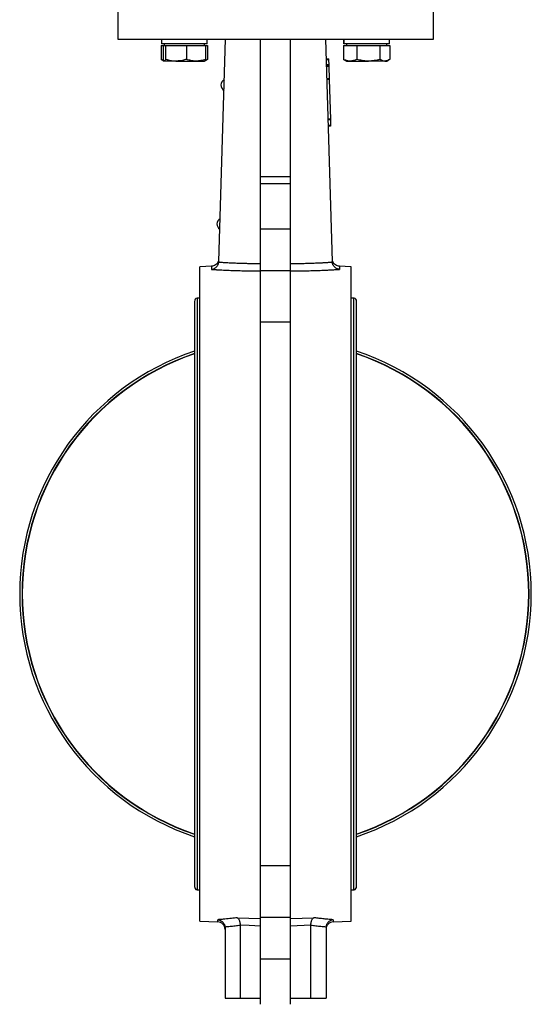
# Model space of a CAD drawing. Header units: millimetres. Extents: x 183 to 1403, y 24 to 1305.
# Tile 3 of 31: x 205 to 408, y 352 to 741. Entities that reach past the tile are written whole.
import ezdxf

# ---------------------------------------------------------------- set-up
doc = ezdxf.new("R2010")
doc.units = ezdxf.units.MM

msp = doc.modelspace()

# ---------------------------------------------------------------- linework, layer by layer
at = {"color": 7, "linetype": 'Continuous', "lineweight": 25}
for p, q in [((244.08, 749.12), (244.08, 733.62)), ((369.08, 733.62), (369.08, 749.12)), ((244.08, 733.62), (369.08, 733.62)), ((261.46, 733.62), (261.46, 731.82)), ((279.56, 731.82), (279.56, 733.62)), ((284.12, 645.65), (286.81, 733.62)), ((300.58, 679.33), (300.58, 733.62)), ((312.58, 679.33), (312.58, 733.62)), ((326.34, 733.62), (329.03, 645.65)), ((333.59, 733.62), (333.59, 731.82)), ((333.6, 731.82), (333.6, 733.62)), ((351.69, 731.82), (351.69, 733.62)), ((261.31, 731.22), (261.31, 725.68)), ((261.31, 731.22), (262.13, 731.22)), ((279.56, 731.82), (261.46, 731.82)), ((262.13, 731.22), (262.13, 725.68)), ((262.13, 731.22), (262.55, 731.22)), ((262.51, 731.82), (262.51, 731.22)), ((262.55, 731.22), (262.96, 731.22)), ((262.96, 731.22), (262.96, 725.68)), ((262.96, 731.22), (267.15, 731.22)), ((267.15, 731.22), (271.34, 731.22)), ((271.34, 731.22), (271.34, 725.68)), ((271.34, 731.22), (275.12, 731.22)), ((275.12, 731.22), (278.89, 731.22)), ((278.51, 731.22), (278.51, 731.82)), ((278.89, 731.22), (278.89, 725.68)), ((278.89, 731.22), (279.71, 731.22)), ((279.71, 731.22), (279.71, 725.68)), ((333.44, 731.22), (333.44, 725.68)), ((333.44, 731.22), (336.09, 731.22)), ((333.6, 731.82), (333.59, 731.82)), ((351.69, 731.82), (333.6, 731.82)), ((334.64, 731.82), (334.64, 731.22)), ((336.09, 731.22), (338.75, 731.22)), ((338.75, 731.22), (338.75, 725.68)), ((338.75, 731.22), (343.35, 731.22)), ((343.35, 731.22), (347.95, 731.22)), ((347.95, 731.22), (347.95, 725.68)), ((347.95, 731.22), (349.9, 731.22)), ((349.9, 731.22), (351.84, 731.22)), ((350.64, 731.22), (350.64, 731.82)), ((351.84, 731.22), (351.84, 725.68)), ((262.28, 725.29), (261.31, 725.68)), ((261.7, 725.44), (262.51, 724.97)), ((267.15, 724.97), (262.55, 724.97)), ((267.15, 724.97), (275.12, 724.97)), ((275.12, 724.97), (278.51, 724.97)), ((278.51, 724.97), (279.33, 725.44)), ((279.71, 725.68), (278.72, 725.24)), ((327.58, 725.84), (326.58, 725.81)), ((327.59, 725.51), (326.59, 725.48)), ((327.58, 725.84), (327.59, 725.51)), ((327.59, 725.51), (327.65, 723.51)), ((333.44, 725.68), (333.84, 725.5)), ((333.82, 725.44), (334.64, 724.97)), ((334.64, 724.97), (336.09, 724.97)), ((336.09, 724.97), (343.35, 724.97)), ((349.9, 724.97), (343.35, 724.97)), ((349.9, 724.97), (350.64, 724.97)), ((350.64, 724.97), (351.46, 725.44)), ((327.65, 723.51), (326.65, 723.48)), ((327.66, 723.18), (326.66, 723.15)), ((327.67, 722.84), (326.67, 722.81)), ((327.65, 723.51), (327.66, 723.18)), ((327.66, 723.18), (327.67, 722.84)), ((327.67, 722.84), (327.82, 718.01)), ((327.82, 718.01), (326.82, 717.98)), ((327.83, 717.68), (326.83, 717.65)), ((327.82, 718.01), (327.83, 717.68)), ((327.83, 717.68), (328.31, 702.02)), ((328.31, 702.02), (327.31, 701.98)), ((328.32, 701.69), (327.32, 701.66)), ((328.31, 702.02), (328.32, 701.69)), ((328.32, 701.69), (328.39, 699.52)), ((328.39, 699.52), (327.39, 699.49)), ((328.4, 699.19), (327.4, 699.16)), ((328.39, 699.52), (328.4, 699.19)), ((300.58, 679.33), (312.58, 679.33)), ((300.58, 676.51), (300.58, 679.33)), ((312.58, 676.51), (312.58, 679.33)), ((300.58, 676.51), (312.58, 676.51)), ((300.58, 658.64), (300.58, 676.51)), ((312.58, 658.64), (312.58, 676.51)), ((300.58, 658.64), (312.58, 658.64)), ((300.58, 642.14), (300.58, 658.64)), ((312.58, 642.14), (312.58, 658.64)), ((281.32, 643.8), (276.58, 643.62)), ((276.58, 384.62), (276.58, 643.62)), ((336.58, 643.62), (331.84, 643.8)), ((336.58, 514.12), (336.58, 643.62)), ((300.58, 642.14), (312.58, 642.14)), ((300.58, 621.64), (300.58, 642.14)), ((312.58, 621.64), (312.58, 642.14)), ((274.5, 629.87), (274.5, 398.37)), ((276.58, 631.22), (275.5, 631.22)), ((275.5, 631.22), (275.5, 397.02)), ((337.66, 631.22), (336.58, 631.22)), ((337.66, 397.02), (337.66, 631.22)), ((338.66, 398.37), (338.66, 629.87)), ((312.58, 621.64), (300.58, 621.64)), ((300.58, 406.6), (300.58, 621.64)), ((312.58, 406.6), (312.58, 621.64)), ((336.58, 384.62), (336.58, 514.12)), ((300.58, 406.6), (312.58, 406.6)), ((300.58, 386.1), (300.58, 406.6)), ((312.58, 386.1), (312.58, 406.6)), ((275.5, 397.02), (276.58, 397.02)), ((336.58, 397.02), (337.66, 397.02)), ((291.45, 386.01), (300.58, 385.66)), ((312.58, 386.1), (300.58, 386.1)), ((300.58, 369.6), (300.58, 386.1)), ((312.58, 369.6), (312.58, 386.1)), ((312.58, 385.66), (321.71, 386.01)), ((276.58, 384.62), (283.69, 384.35)), ((286.58, 382.09), (286.58, 354.12)), ((292.58, 382.94), (292.58, 354.12)), ((320.58, 383.01), (312.58, 382.7)), ((320.58, 354.12), (320.58, 382.94)), ((326.58, 382.09), (326.58, 354.12)), ((329.46, 384.35), (336.58, 384.62)), ((312.58, 369.6), (300.58, 369.6)), ((300.58, 351.73), (300.58, 369.6)), ((312.58, 351.73), (312.58, 369.6)), ((286.58, 354.12), (292.58, 354.12)), ((292.58, 354.12), (300.58, 354.12)), ((312.58, 354.12), (320.58, 354.12)), ((320.58, 354.12), (326.58, 354.12))]:
    msp.add_line(p, q, dxfattribs=at)
at = {"color": 8, "linetype": 'Continuous', "lineweight": 25}
for p, q in [((283.69, 384.35), (283.69, 385.21)), ((329.46, 385.21), (329.46, 384.35))]:
    msp.add_line(p, q, dxfattribs=at)
at = {"color": 7, "linetype": 'Continuous', "lineweight": 25, "flags": 128}
msp.add_lwpolyline([(300.58, 382.7), (296.1, 382.88), (292.58, 383.01)], dxfattribs=at)
at = {"color": 7, "linetype": 'Continuous', "lineweight": 25}
for centre, radius, start, end in [((287.38, 715.44), 2.4, 116.1169, 177.7628), ((287.38, 715.49), 2.4, 178.9523, 240.3789), ((285.8, 660.47), 2.4, 119.0332, 177.7628), ((285.8, 660.51), 2.4, 178.9523, 237.4627), ((275.91, 629.87), 1.41, 106.9423, 180), ((337.25, 629.87), 1.41, 0, 73.0577), ((306.58, 514.12), 101.3, 108.4625, 251.5375), ((306.58, 514.12), 100.38, 108.6387, 251.3613), ((306.58, 514.12), 100.28, 108.6566, 251.3434), ((306.58, 514.12), 101.3, 288.4625, 71.5375), ((306.58, 514.12), 100.38, 288.6387, 71.3613), ((306.58, 514.12), 100.28, 288.6566, 71.3434), ((275.91, 398.37), 1.41, 180, 253.0577), ((337.25, 398.37), 1.41, 286.9423, 0), ((283.58, 381.35), 3, 0, 87.8281), ((329.58, 381.35), 3, 92.1719, 180)]:
    msp.add_arc(centre, radius, start, end, dxfattribs=at)
for points, knots in [([(261.31, 725.68), (261.43, 725.59), (261.56, 725.49), (261.69, 725.45), (261.7, 725.45)], [0, 0, 0, 0, 0.928131, 1, 1, 1, 1]), ([(262.55, 724.97), (262.54, 724.97), (262.46, 724.98), (262.32, 725.13), (262.2, 725.5), (262.13, 725.68)], [0, 0, 0, 0, 0.070086, 0.530782, 1, 1, 1, 1]), ([(262.96, 725.68), (262.89, 725.48), (262.76, 725.08), (262.62, 725.01), (262.55, 724.97)], [0, 0, 0, 0, 0.495458, 1, 1, 1, 1]), ([(267.15, 724.97), (266.84, 724.97), (265.43, 725.01), (264.04, 725.39), (262.96, 725.68)], [0, 0, 0, 0, 0.214378, 1, 1, 1, 1]), ([(271.34, 725.68), (271.08, 725.6), (269.72, 725.18), (268.3, 725.06), (267.15, 724.97)], [0, 0, 0, 0, 0.188696, 1, 1, 1, 1]), ([(275.12, 724.97), (275.03, 724.97), (274.35, 724.98), (273.07, 725.13), (271.92, 725.5), (271.34, 725.68)], [0, 0, 0, 0, 0.070086, 0.530782, 1, 1, 1, 1]), ([(278.89, 725.68), (278.28, 725.48), (277.04, 725.08), (275.76, 725.01), (275.12, 724.97)], [0, 0, 0, 0, 0.495458, 1, 1, 1, 1]), ([(278.48, 724.97), (278.49, 724.97), (278.57, 724.98), (278.71, 725.13), (278.83, 725.5), (278.89, 725.68)], [0, 0, 0, 0, 0.070086, 0.530782, 1, 1, 1, 1]), ([(336.09, 724.97), (336.03, 724.97), (335.55, 724.98), (334.66, 725.13), (333.85, 725.5), (333.44, 725.68)], [0, 0, 0, 0, 0.070086, 0.530782, 1, 1, 1, 1]), ([(338.75, 725.68), (338.32, 725.48), (337.45, 725.08), (336.55, 725.01), (336.09, 724.97)], [0, 0, 0, 0, 0.495458, 1, 1, 1, 1]), ([(343.35, 724.97), (343.24, 724.97), (342.42, 724.98), (340.86, 725.13), (339.46, 725.5), (338.75, 725.68)], [0, 0, 0, 0, 0.070086, 0.530782, 1, 1, 1, 1]), ([(347.95, 725.68), (347.21, 725.48), (345.7, 725.08), (344.14, 725.01), (343.35, 724.97)], [0, 0, 0, 0, 0.495458, 1, 1, 1, 1]), ([(349.9, 724.97), (349.75, 724.97), (349.1, 725.01), (348.46, 725.39), (347.95, 725.68)], [0, 0, 0, 0, 0.214378, 1, 1, 1, 1]), ([(351.84, 725.68), (351.72, 725.6), (351.09, 725.18), (350.43, 725.06), (349.9, 724.97)], [0, 0, 0, 0, 0.188696, 1, 1, 1, 1]), ([(281.23, 642.56), (281.28, 642.57), (281.38, 642.58), (281.55, 642.61), (281.72, 642.65), (281.94, 642.72), (282.28, 642.85), (282.68, 643.08), (283.11, 643.42), (283.46, 643.8), (283.71, 644.19), (283.87, 644.52), (283.97, 644.78), (284.05, 645.05), (284.08, 645.23), (284.09, 645.32)], [0, 0, 0, 0, 0.037729, 0.079155, 0.124362, 0.166429, 0.248992, 0.391081, 0.499047, 0.630668, 0.748545, 0.813988, 0.877782, 0.939813, 1, 1, 1, 1]), ([(283.93, 645.66), (283.8, 645.4), (283.52, 644.87), (282.85, 644.27), (282.07, 643.89), (281.51, 643.82), (281.24, 643.8)], [0, 0, 0, 0, 0.255058, 0.513874, 0.765314, 1, 1, 1, 1]), ([(300.58, 644.79), (300.37, 644.79), (299.96, 644.79), (299.34, 644.79), (298.72, 644.79), (298.1, 644.79), (297.47, 644.79), (296.84, 644.8), (296.2, 644.81), (295.57, 644.82), (294.93, 644.83), (294.29, 644.84), (293.64, 644.86), (293, 644.88), (292.36, 644.9), (291.26, 644.94), (289.7, 645), (288.1, 645.08), (286.86, 645.15), (285.97, 645.2), (285.04, 645.26), (284.41, 645.3), (284.09, 645.32)], [0, 0, 0, 0, 0.034883, 0.070071, 0.105563, 0.14136, 0.177461, 0.213868, 0.250578, 0.287593, 0.324912, 0.362535, 0.400462, 0.438692, 0.477225, 0.51606, 0.635885, 0.763287, 0.816342, 0.87348, 0.934699, 1, 1, 1, 1]), ([(329.06, 645.32), (328.88, 645.31), (328.52, 645.29), (327.98, 645.25), (327.46, 645.22), (326.95, 645.19), (326.45, 645.16), (325.97, 645.13), (325.49, 645.1), (324.49, 645.05), (322.97, 644.98), (321.16, 644.91), (319.67, 644.86), (318.47, 644.83), (317.27, 644.81), (316.08, 644.79), (314.91, 644.79), (313.74, 644.79), (312.96, 644.79), (312.58, 644.79)], [0, 0, 0, 0, 0.036812, 0.072488, 0.107028, 0.140433, 0.172702, 0.203836, 0.233834, 0.262696, 0.394046, 0.518238, 0.590199, 0.661117, 0.730989, 0.799814, 0.867591, 0.934319, 1, 1, 1, 1]), ([(331.93, 642.56), (331.88, 642.57), (331.77, 642.58), (331.61, 642.61), (331.41, 642.66), (331.19, 642.73), (330.86, 642.86), (330.48, 643.07), (330.05, 643.41), (329.7, 643.8), (329.44, 644.19), (329.28, 644.52), (329.18, 644.78), (329.11, 645.05), (329.08, 645.23), (329.06, 645.32)], [0, 0, 0, 0, 0.037059, 0.07847, 0.124368, 0.186106, 0.248994, 0.384604, 0.499058, 0.629966, 0.748552, 0.813662, 0.877356, 0.939502, 1, 1, 1, 1]), ([(331.91, 643.8), (331.64, 643.82), (331.08, 643.89), (330.3, 644.27), (329.63, 644.87), (329.36, 645.4), (329.22, 645.66)], [0, 0, 0, 0, 0.234686, 0.486126, 0.744942, 1, 1, 1, 1]), ([(281.23, 642.56), (281.4, 642.55), (281.73, 642.53), (282.24, 642.5), (282.76, 642.47), (283.27, 642.44), (283.8, 642.41), (284.32, 642.38), (284.85, 642.36), (285.95, 642.3), (287.66, 642.22), (290.07, 642.13), (292.56, 642.06), (294.63, 642.02), (296.21, 642), (297.29, 642), (298.38, 641.99), (299.47, 642), (300.21, 642.01), (300.58, 642.01)], [0, 0, 0, 0, 0.029464, 0.058845, 0.088149, 0.11738, 0.146545, 0.17565, 0.204701, 0.233702, 0.356226, 0.479796, 0.608436, 0.735979, 0.788504, 0.841134, 0.893903, 0.946847, 1, 1, 1, 1]), ([(312.58, 642.01), (312.78, 642.01), (313.19, 642), (313.8, 642), (314.41, 642), (315.02, 641.99), (315.62, 642), (316.22, 642), (316.81, 642), (318.04, 642.01), (319.91, 642.04), (322.4, 642.11), (324.86, 642.2), (326.8, 642.28), (328.22, 642.35), (329.16, 642.4), (330.1, 642.45), (331.02, 642.51), (331.62, 642.54), (331.93, 642.56)], [0, 0, 0, 0, 0.029588, 0.059072, 0.088459, 0.117753, 0.146962, 0.176091, 0.205146, 0.234133, 0.35715, 0.48176, 0.610874, 0.738511, 0.790441, 0.842521, 0.894786, 0.947268, 1, 1, 1, 1]), ([(291.45, 386.01), (291.07, 385.96), (290.29, 385.86), (289.09, 385.72), (287.83, 385.58), (286.51, 385.44), (285.12, 385.32), (284.17, 385.24), (283.69, 385.21)], [0, 0, 0, 0, 0.146712, 0.301411, 0.464094, 0.634756, 0.813393, 1, 1, 1, 1]), ([(291.45, 386.01), (291.47, 386), (291.51, 385.98), (291.58, 385.94), (291.66, 385.87), (291.75, 385.78), (291.89, 385.62), (292.05, 385.37), (292.21, 384.99), (292.35, 384.57), (292.45, 384.16), (292.51, 383.82), (292.54, 383.55), (292.56, 383.28), (292.57, 383.1), (292.58, 383.01)], [0, 0, 0, 0, 0.036231, 0.077655, 0.124455, 0.186223, 0.249117, 0.382915, 0.499041, 0.629217, 0.748787, 0.813442, 0.876974, 0.939209, 1, 1, 1, 1]), ([(320.58, 383.01), (320.58, 383.06), (320.58, 383.16), (320.59, 383.32), (320.61, 383.47), (320.62, 383.63), (320.64, 383.78), (320.67, 383.93), (320.71, 384.2), (320.8, 384.57), (320.94, 384.99), (321.1, 385.36), (321.26, 385.61), (321.4, 385.78), (321.5, 385.88), (321.6, 385.96), (321.67, 385.99), (321.71, 386.01)], [0, 0, 0, 0, 0.034558, 0.069607, 0.105122, 0.141078, 0.177443, 0.214185, 0.251268, 0.370822, 0.501004, 0.61335, 0.750909, 0.813767, 0.875565, 0.937896, 1, 1, 1, 1]), ([(329.46, 385.21), (329.1, 385.23), (328.38, 385.29), (327.32, 385.38), (326.3, 385.48), (325.31, 385.58), (324.36, 385.68), (323.44, 385.79), (322.56, 385.9), (321.99, 385.97), (321.71, 386.01)], [0, 0, 0, 0, 0.140704, 0.276924, 0.40866, 0.535909, 0.658669, 0.776939, 0.890717, 1, 1, 1, 1]), ([(283.69, 385.21), (283.75, 385.2), (283.86, 385.19), (284.01, 385.16), (284.16, 385.13), (284.29, 385.09), (284.42, 385.06), (284.53, 385.02), (284.63, 384.98), (284.86, 384.87), (285.21, 384.68), (285.64, 384.32), (286, 383.9), (286.25, 383.49), (286.39, 383.14), (286.48, 382.86), (286.54, 382.58), (286.56, 382.39), (286.57, 382.3)], [0, 0, 0, 0, 0.040146, 0.077712, 0.112698, 0.145103, 0.174929, 0.202175, 0.226841, 0.248927, 0.380836, 0.498823, 0.627426, 0.748566, 0.812581, 0.875769, 0.938212, 1, 1, 1, 1]), ([(292.58, 382.94), (292.24, 382.9), (291.58, 382.81), (290.58, 382.7), (289.58, 382.58), (288.57, 382.48), (287.57, 382.39), (286.9, 382.33), (286.57, 382.3)], [0, 0, 0, 0, 0.166523, 0.333097, 0.499727, 0.666417, 0.833173, 1, 1, 1, 1]), ([(286.57, 382.3), (286.57, 382.26), (286.58, 382.19), (286.58, 382.13), (286.58, 382.09)], [0, 0, 0, 0, 0.4993681, 1, 1, 1, 1]), ([(326.58, 382.3), (326.25, 382.33), (325.58, 382.39), (324.58, 382.48), (323.58, 382.58), (322.58, 382.7), (321.58, 382.81), (320.91, 382.9), (320.58, 382.94)], [0, 0, 0, 0, 0.166824, 0.333579, 0.500269, 0.666899, 0.833475, 1, 1, 1, 1]), ([(329.46, 385.21), (329.41, 385.2), (329.3, 385.19), (329.13, 385.16), (328.88, 385.1), (328.64, 385.03), (328.3, 384.88), (327.94, 384.67), (327.5, 384.31), (327.15, 383.9), (326.9, 383.48), (326.76, 383.14), (326.67, 382.86), (326.61, 382.58), (326.59, 382.39), (326.58, 382.3)], [0, 0, 0, 0, 0.035671, 0.077046, 0.124335, 0.216484, 0.248889, 0.385742, 0.498794, 0.628708, 0.748551, 0.812929, 0.876432, 0.938851, 1, 1, 1, 1]), ([(326.58, 382.09), (326.58, 382.13), (326.58, 382.19), (326.58, 382.26), (326.58, 382.3)], [0, 0, 0, 0, 0.500634, 1, 1, 1, 1])]:
    msp.add_open_spline(points, degree=3, knots=knots, dxfattribs=at)
at = {"color": 8, "linetype": 'Continuous', "lineweight": 25}
for points, knots in [([(281.26, 643.66), (281.26, 643.67), (281.26, 643.7), (281.26, 643.74), (281.26, 643.76), (281.27, 643.78), (281.27, 643.79), (281.27, 643.8), (281.27, 643.78), (281.26, 643.73), (281.26, 643.63), (281.26, 643.49), (281.25, 643.32), (281.24, 643.11), (281.24, 642.86), (281.23, 642.66), (281.23, 642.56)], [0, 0, 0, 0, 0.041665, 0.083331, 0.124996, 0.166661, 0.208326, 0.249991, 0.343744, 0.437496, 0.531248, 0.624999, 0.71875, 0.812501, 0.906251, 1, 1, 1, 1]), ([(331.89, 643.66), (331.89, 643.69), (331.89, 643.78), (331.91, 643.05), (331.93, 642.56)], [0, 0, 0, 0, 0.333312, 1, 1, 1, 1])]:
    msp.add_open_spline(points, degree=3, knots=knots, dxfattribs=at)
at = {"color": 7, "linetype": 'Continuous', "lineweight": 25}
for points in [[(284.12, 645.65), (284.11, 645.54), (284.11, 645.43), (284.09, 645.32)], [(329.06, 645.32), (329.05, 645.43), (329.04, 645.54), (329.03, 645.65)], [(292.58, 383.01), (292.58, 382.99), (292.58, 382.97), (292.58, 382.94)], [(320.58, 382.94), (320.58, 382.97), (320.58, 382.99), (320.58, 383.01)]]:
    msp.add_open_spline(points, degree=3, dxfattribs=at)

doc.saveas('drawing.dxf')
